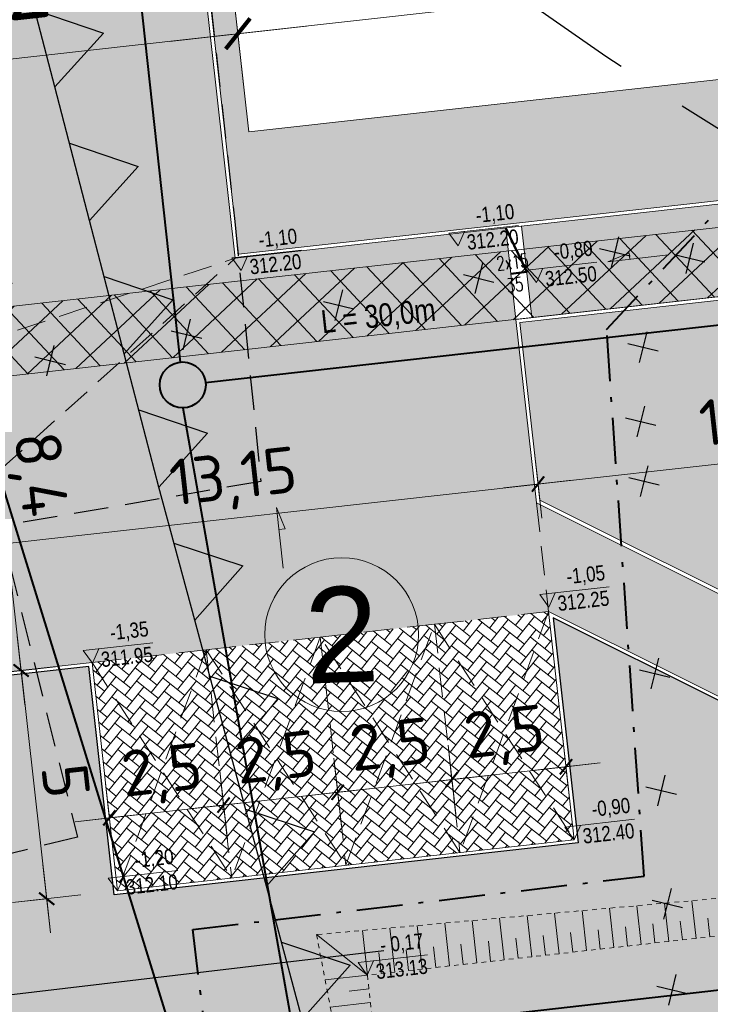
# Model space of a CAD drawing. Header units: metres. Extents: x 6550355 to 6577657, y 5511142 to 5548169.
# Tile 6 of 21: x 6550930 to 6550945, y 5511319 to 5511340. Entities that reach past the tile are written whole.
import ezdxf
from ezdxf import colors
from ezdxf.entities.mleader import LeaderData, LeaderLine
from ezdxf.math import Vec2, Vec3

# ---------------------------------------------------------------- set-up
doc = ezdxf.new("R2010")
doc.units = ezdxf.units.M
for name, pattern in [('13', [3.5, 2, -0.7, 0.1, -0.7]), ('DASHED', [0.75, 0.5, -0.25]), ('HIDDEN', [9.525, 6.35, -3.175])]:
    doc.linetypes.add(name, pattern=pattern)
doc.layers.get('0').update_dxf_attribs({"lineweight": 0})
doc.layers.get('Defpoints').update_dxf_attribs({"color": 73})
for name, color, linetype, lineweight in [('___AZ_BUDYNKI ISTNIEJĄCE', 7, 'Continuous', 15), ('___AZ_INSTALACJE', 7, 'Continuous', 40), ('___AZ_NUMERY', 7, 'Continuous', 15), ('___AZ_OPISY', 7, 'Continuous', 15), ('___AZ_PRZERYWANA', 203, 'HIDDEN', 9), ('___AZ_RZĘDNE PROJ.', 93, 'Continuous', 13), ('___AZ_UTWARDZENIE - KRESKOWANIE', 7, 'Continuous', 9), ('___AZ_UTWARDZENIE TERENU - ZARYS', 7, 'Continuous', 15), ('___AZ_WYMIAR', 9, 'Continuous', 15), ('a_przerywana', 201, 'HIDDEN', 9), ('a_wymiarowanie', 8, 'Continuous', 13)]:
    doc.layers.add(name, color=color, linetype=linetype, lineweight=lineweight)
doc.layers.add('___AZ_WYBURZENIA', color=7, linetype='DASHED', lineweight=30, true_color=0x990000)
doc.layers.add('___AZ_ZIELEŃ', color=7, linetype='Continuous', lineweight=9, true_color=0x74a53b)
doc.layers.add('hydrant (punkt)', color=7, linetype='Continuous')
doc.styles.add('1', font='isocpeur.ttf')
doc.styles.add('ARIAL', font='arial.ttf', dxfattribs={"width": 0.8})
doc.styles.add('PROSTY', font='arial.ttf', dxfattribs={"height": 15})
doc.styles.get("Standard").update_dxf_attribs({"font": 'arial.ttf'})
doc.dimstyles.new('WYMIAR mały', dxfattribs={"dimtxt": 1, "dimasz": 0.05, "dimexe": 0.1, "dimexo": 0.02, "dimgap": 0.2, "dimtad": 1, "dimrnd": 0.01, "dimtxsty": '1', "dimblk": 'znacznik_100', "dimcen": 0.2, "dimse1": 1, "dimse2": 1, "dimclrd": 256, "dimclrt": 7, "dimadec": 8, "dimazin": 0, "dimtfac": 1, "dimtix": 1, "dimtmove": 1, "dimatfit": 3, "dimfxl": 1, "dimfxlon": 1, "dimlwd": -1, "dimarcsym": 0})
doc.dimstyles.new('WYMIAR ZAG', dxfattribs={"dimtxt": 1.5, "dimasz": 0.1, "dimexe": 0.1, "dimexo": 0.02, "dimgap": 0.5, "dimtad": 1, "dimrnd": 0.01, "dimtxsty": '1', "dimblk": 'znacznik_100', "dimcen": 0.2, "dimse1": 1, "dimse2": 1, "dimclrd": 256, "dimclrt": 7, "dimadec": 8, "dimazin": 0, "dimtfac": 1, "dimtix": 1, "dimtmove": 1, "dimatfit": 3, "dimfxl": 1, "dimfxlon": 1, "dimlwd": -1, "dimarcsym": 0})

# ---------------------------------------------------------------- blocks, each defined once
blk = doc.blocks.new('A$C124A274B')
at = {"layer": '___AZ_WYBURZENIA', "linetype": 'Continuous', "ltscale": 0.05}
for points in [[(0, 0.342), (0, -0.342)], [(-0.342, 0), (0.342, 0)]]:
    blk.add_lwpolyline(points, dxfattribs=at)
blk = doc.blocks.new('znacznik_100')
blk.add_lwpolyline([(-15, 0), (15, 0), (0, 0), (0, -15), (0, 15)])
at = {"const_width": 0.9}
blk.add_lwpolyline([(-3.01, -3.01), (3.01, 3.01)], dxfattribs=at)
blk = doc.blocks.new('*D17')
at = {"layer": '___AZ_WYMIAR', "transparency": 16777216}
blk.add_line((6550914.578, 5511315.185), (6550912.356, 5511335.041), dxfattribs=at)
at = {"layer": 'Defpoints', "color": 0, "transparency": 16777216}
for p in [(6550935.358, 5511337.715), (6550912.345, 5511335.14), (6550939.759, 5511317.902)]:
    blk.add_point(p, dxfattribs=at)
at = {"layer": '___AZ_WYMIAR', "transparency": 16777216, "xscale": 0.1, "yscale": 0.1, "zscale": 0.1}
for p, rotation in [((6550912.345, 5511335.14), 96.3851081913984), ((6550914.589, 5511315.085), 276.3851081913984)]:
    blk.add_blockref('znacznik_100', p, dxfattribs=dict(at, rotation=rotation))
at = {"layer": '___AZ_WYMIAR', "color": 7, "transparency": 16777216, "insert": (6550914.859, 5511325.268), "char_height": 1.5, "attachment_point": 5, "rotation": 276.3851, "style": '1'}
blk.add_mtext('20,18', dxfattribs=at)
blk = doc.blocks.new('*D18')
at = {"layer": '___AZ_WYMIAR', "transparency": 16777216}
blk.add_line((6550912.334, 5511335.239), (6550909.715, 5511358.643), dxfattribs=at)
at = {"layer": 'Defpoints', "color": 0, "transparency": 16777216}
for p in [(6550932.717, 5511361.318), (6550909.704, 5511358.743), (6550935.358, 5511337.715)]:
    blk.add_point(p, dxfattribs=at)
at = {"layer": '___AZ_WYMIAR', "transparency": 16777216, "xscale": 0.1, "yscale": 0.1, "zscale": 0.1}
for p, rotation in [((6550909.704, 5511358.743), 96.3851081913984), ((6550912.345, 5511335.14), 276.3851081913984)]:
    blk.add_blockref('znacznik_100', p, dxfattribs=dict(at, rotation=rotation))
at = {"layer": '___AZ_WYMIAR', "color": 7, "transparency": 16777216, "insert": (6550912.416, 5511347.097), "char_height": 1.5, "attachment_point": 5, "rotation": 276.3851, "style": '1'}
blk.add_mtext('23,75', dxfattribs=at)
blk = doc.blocks.new('*D34')
at = {"layer": '___AZ_WYMIAR', "transparency": 16777216}
blk.add_line((6550940.151, 5511315.295), (6550959.828, 5511317.497), dxfattribs=at)
at = {"layer": 'Defpoints', "color": 0, "transparency": 16777216}
for p in [(6550959.634, 5511320.126), (6550939.759, 5511317.902), (6550959.927, 5511317.508)]:
    blk.add_point(p, dxfattribs=at)
at = {"layer": '___AZ_WYMIAR', "transparency": 16777216, "xscale": 0.1, "yscale": 0.1, "zscale": 0.1}
for p, rotation in [((6550959.927, 5511317.508), 6.385108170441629), ((6550940.051, 5511315.284), 186.3851081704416)]:
    blk.add_blockref('znacznik_100', p, dxfattribs=dict(at, rotation=rotation))
at = {"layer": '___AZ_WYMIAR', "color": 7, "transparency": 16777216, "insert": (6550949.85, 5511317.638), "char_height": 1.5, "attachment_point": 5, "rotation": 6.3851, "style": '1'}
blk.add_mtext('20', dxfattribs=at)
blk = doc.blocks.new('*D42')
at = {"layer": '___AZ_WYMIAR', "transparency": 16777216}
blk.add_line((6550947.461, 5511341.236), (6550935.218, 5511339.866), dxfattribs=at)
at = {"layer": 'Defpoints', "color": 0, "transparency": 16777216}
for p in [(6550935.118, 5511339.855), (6550947.8, 5511339.108), (6550935.358, 5511337.715)]:
    blk.add_point(p, dxfattribs=at)
at = {"layer": '___AZ_WYMIAR', "transparency": 16777216, "xscale": 0.1, "yscale": 0.1, "zscale": 0.1}
for p, rotation in [((6550947.561, 5511341.247), 6.385108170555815), ((6550935.118, 5511339.855), 186.3851081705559)]:
    blk.add_blockref('znacznik_100', p, dxfattribs=dict(at, rotation=rotation))
at = {"layer": '___AZ_WYMIAR', "color": 7, "transparency": 16777216, "insert": (6550941.184, 5511341.942), "char_height": 1.5, "attachment_point": 5, "rotation": 6.3851, "style": '1'}
blk.add_mtext('12,52', dxfattribs=at)
blk = doc.blocks.new('*D43')
at = {"layer": '___AZ_WYMIAR', "transparency": 16777216}
blk.add_line((6550935.019, 5511339.844), (6550923.077, 5511338.507), dxfattribs=at)
at = {"layer": 'Defpoints', "color": 0, "transparency": 16777216}
for p in [(6550922.977, 5511338.496), (6550935.358, 5511337.715), (6550923.344, 5511335.214)]:
    blk.add_point(p, dxfattribs=at)
at = {"layer": '___AZ_WYMIAR', "transparency": 16777216, "xscale": 0.1, "yscale": 0.1, "zscale": 0.1}
for p, rotation in [((6550935.118, 5511339.855), 6.385108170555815), ((6550922.977, 5511338.496), 186.3851081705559)]:
    blk.add_blockref('znacznik_100', p, dxfattribs=dict(at, rotation=rotation))
at = {"layer": '___AZ_WYMIAR', "color": 7, "transparency": 16777216, "insert": (6550928.892, 5511340.567), "char_height": 1.5, "attachment_point": 5, "rotation": 6.3851, "style": '1'}
blk.add_mtext('12,22', dxfattribs=at)
blk = doc.blocks.new('*D53')
at = {"layer": '___AZ_WYMIAR', "transparency": 16777216}
blk.add_line((6550932.371, 5511322.788), (6550934.756, 5511323.055), dxfattribs=at)
at = {"layer": 'Defpoints', "color": 0, "transparency": 16777216}
for p in [(6550934.806, 5511323.061), (6550934.983, 5511321.473), (6550932.499, 5511321.195)]:
    blk.add_point(p, dxfattribs=at)
at = {"layer": '___AZ_WYMIAR', "transparency": 16777216, "xscale": 0.05, "yscale": 0.05, "zscale": 0.05}
for p, rotation in [((6550934.806, 5511323.061), 6.385108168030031), ((6550932.321, 5511322.783), 186.38510816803)]:
    blk.add_blockref('znacznik_100', p, dxfattribs=dict(at, rotation=rotation))
at = {"layer": '___AZ_WYMIAR', "color": 7, "transparency": 16777216, "insert": (6550933.474, 5511323.717), "char_height": 1, "attachment_point": 5, "rotation": 6.3851, "style": '1'}
blk.add_mtext('2,5', dxfattribs=at)
blk = doc.blocks.new('*D54')
at = {"layer": '___AZ_WYMIAR', "transparency": 16777216}
blk.add_line((6550934.855, 5511323.066), (6550937.241, 5511323.333), dxfattribs=at)
at = {"layer": 'Defpoints', "color": 0, "transparency": 16777216}
for p in [(6550937.29, 5511323.339), (6550937.468, 5511321.751), (6550934.983, 5511321.473)]:
    blk.add_point(p, dxfattribs=at)
at = {"layer": '___AZ_WYMIAR', "transparency": 16777216, "xscale": 0.05, "yscale": 0.05, "zscale": 0.05}
for p, rotation in [((6550937.29, 5511323.339), 6.385108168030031), ((6550934.806, 5511323.061), 186.38510816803)]:
    blk.add_blockref('znacznik_100', p, dxfattribs=dict(at, rotation=rotation))
at = {"layer": '___AZ_WYMIAR', "color": 7, "transparency": 16777216, "insert": (6550935.959, 5511323.995), "char_height": 1, "attachment_point": 5, "rotation": 6.3851, "style": '1'}
blk.add_mtext('2,5', dxfattribs=at)
blk = doc.blocks.new('*D55')
at = {"layer": '___AZ_WYMIAR', "transparency": 16777216}
blk.add_line((6550937.34, 5511323.344), (6550939.725, 5511323.611), dxfattribs=at)
at = {"layer": 'Defpoints', "color": 0, "transparency": 16777216}
for p in [(6550939.775, 5511323.617), (6550939.952, 5511322.029), (6550937.468, 5511321.751)]:
    blk.add_point(p, dxfattribs=at)
at = {"layer": '___AZ_WYMIAR', "transparency": 16777216, "xscale": 0.05, "yscale": 0.05, "zscale": 0.05}
for p, rotation in [((6550939.775, 5511323.617), 6.385108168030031), ((6550937.29, 5511323.339), 186.38510816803)]:
    blk.add_blockref('znacznik_100', p, dxfattribs=dict(at, rotation=rotation))
at = {"layer": '___AZ_WYMIAR', "color": 7, "transparency": 16777216, "insert": (6550938.443, 5511324.273), "char_height": 1, "attachment_point": 5, "rotation": 6.3851, "style": '1'}
blk.add_mtext('2,5', dxfattribs=at)
blk = doc.blocks.new('*D56')
at = {"layer": '___AZ_WYMIAR', "transparency": 16777216}
blk.add_line((6550939.824, 5511323.622), (6550942.209, 5511323.889), dxfattribs=at)
at = {"layer": 'Defpoints', "color": 0, "transparency": 16777216}
for p in [(6550942.259, 5511323.895), (6550942.437, 5511322.307), (6550939.952, 5511322.029)]:
    blk.add_point(p, dxfattribs=at)
at = {"layer": '___AZ_WYMIAR', "transparency": 16777216, "xscale": 0.05, "yscale": 0.05, "zscale": 0.05}
for p, rotation in [((6550942.259, 5511323.895), 6.385108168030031), ((6550939.775, 5511323.617), 186.38510816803)]:
    blk.add_blockref('znacznik_100', p, dxfattribs=dict(at, rotation=rotation))
at = {"layer": '___AZ_WYMIAR', "color": 7, "transparency": 16777216, "insert": (6550940.928, 5511324.551), "char_height": 1, "attachment_point": 5, "rotation": 6.3851, "style": '1'}
blk.add_mtext('2,5', dxfattribs=at)
blk = doc.blocks.new('*D57')
at = {"layer": '___AZ_WYMIAR', "transparency": 16777216}
blk.add_line((6550930.405, 5511325.941), (6550930.95, 5511321.072), dxfattribs=at)
at = {"layer": 'Defpoints', "color": 0, "transparency": 16777216}
for p in [(6550934.427, 5511326.442), (6550934.983, 5511321.473), (6550930.956, 5511321.022)]:
    blk.add_point(p, dxfattribs=at)
at = {"layer": '___AZ_WYMIAR', "transparency": 16777216, "xscale": 0.05, "yscale": 0.05, "zscale": 0.05}
for p, rotation in [((6550930.4, 5511325.991), 96.38510822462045), ((6550930.956, 5511321.022), 276.3851082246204)]:
    blk.add_blockref('znacznik_100', p, dxfattribs=dict(at, rotation=rotation))
at = {"layer": '___AZ_WYMIAR', "color": 7, "transparency": 16777216, "insert": (6550931.374, 5511323.585), "char_height": 1, "attachment_point": 5, "rotation": 276.3851, "style": '1'}
blk.add_mtext('5', dxfattribs=at)
blk = doc.blocks.new('*D58')
at = {"layer": '___AZ_WYMIAR', "transparency": 16777216}
blk.add_line((6550930.394, 5511326.041), (6550929.471, 5511334.289), dxfattribs=at)
at = {"layer": 'Defpoints', "color": 0, "transparency": 16777216}
for p in [(6550937.186, 5511335.203), (6550929.466, 5511334.339), (6550931.959, 5511326.166)]:
    blk.add_point(p, dxfattribs=at)
at = {"layer": '___AZ_WYMIAR', "transparency": 16777216, "xscale": 0.05, "yscale": 0.05, "zscale": 0.05}
for p, rotation in [((6550929.466, 5511334.339), 96.38510822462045), ((6550930.4, 5511325.991), 276.3851082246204)]:
    blk.add_blockref('znacznik_100', p, dxfattribs=dict(at, rotation=rotation))
at = {"layer": '___AZ_WYMIAR', "color": 7, "transparency": 16777216, "insert": (6550930.728, 5511330.254), "char_height": 1, "attachment_point": 5, "rotation": 276.3851, "style": '1'}
blk.add_mtext('8,4', dxfattribs=at)
blk = doc.blocks.new('*D68')
at = {"layer": '___AZ_WYMIAR', "transparency": 16777216}
blk.add_line((6550951.776, 5511331.183), (6550941.701, 5511330.055), dxfattribs=at)
at = {"layer": 'Defpoints', "color": 0, "transparency": 16777216}
for p in [(6550951.432, 5511334.704), (6550941.257, 5511333.566), (6550941.651, 5511330.05)]:
    blk.add_point(p, dxfattribs=at)
at = {"layer": '___AZ_WYMIAR', "transparency": 16777216, "xscale": 0.05, "yscale": 0.05, "zscale": 0.05}
for p, rotation in [((6550951.826, 5511331.188), 6.385108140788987), ((6550941.651, 5511330.05), 186.385108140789)]:
    blk.add_blockref('znacznik_100', p, dxfattribs=dict(at, rotation=rotation))
at = {"layer": '___AZ_WYMIAR', "color": 7, "transparency": 16777216, "insert": (6550946.649, 5511331.414), "char_height": 1, "attachment_point": 5, "rotation": 6.3851, "style": '1'}
blk.add_mtext('10,24', dxfattribs=at)
blk = doc.blocks.new('*D69')
at = {"layer": '___AZ_WYMIAR', "transparency": 16777216}
blk.add_line((6550941.601, 5511330.044), (6550928.637, 5511328.593), dxfattribs=at)
at = {"layer": 'Defpoints', "color": 0, "transparency": 16777216}
for p in [(6550941.257, 5511333.566), (6550928.531, 5511329.088), (6550928.587, 5511328.588)]:
    blk.add_point(p, dxfattribs=at)
at = {"layer": '___AZ_WYMIAR', "transparency": 16777216, "xscale": 0.05, "yscale": 0.05, "zscale": 0.05}
for p, rotation in [((6550941.651, 5511330.05), 6.385108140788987), ((6550928.587, 5511328.588), 186.385108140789)]:
    blk.add_blockref('znacznik_100', p, dxfattribs=dict(at, rotation=rotation))
at = {"layer": '___AZ_WYMIAR', "color": 7, "transparency": 16777216, "insert": (6550935.03, 5511330.114), "char_height": 1, "attachment_point": 5, "rotation": 6.3851, "style": '1'}
blk.add_mtext('13,15', dxfattribs=at)
blk = doc.blocks.new('*U89')
at = {"layer": '___AZ_NUMERY', "lineweight": 30}
for points in [[(-1.738, 0.659), (1.262, 0.659)], [(-1.738, 0.659), (-0.869, -0.659)], [(0, 0.659), (-0.869, -0.659)]]:
    blk.add_lwpolyline(points, dxfattribs=at)
blk = doc.blocks.new('*U90')
at = {"layer": '___AZ_NUMERY', "color": 0, "linetype": 'ByBlock', "lineweight": -2, "transparency": 16777216}
for p in [(27, 0), (30, 0), (33, 0), (36, 0), (39, 0)]:
    blk.add_blockref('*U89', p, dxfattribs=at)
blk = doc.blocks.new('*U91')
at = {"layer": '___AZ_NUMERY', "lineweight": 30}
for points in [[(-1.738, 0.659), (1.262, 0.659)], [(-1.738, 0.659), (-0.869, -0.659)], [(0, 0.659), (-0.869, -0.659)]]:
    blk.add_lwpolyline(points, dxfattribs=at)
blk = doc.blocks.new('*U92')
at = {"layer": '___AZ_NUMERY', "color": 0, "linetype": 'ByBlock', "lineweight": -2, "transparency": 16777216}
for p in [(0, 0), (3, 0), (6, 0), (9, 0)]:
    blk.add_blockref('*U91', p, dxfattribs=at)
blk = doc.blocks.new('A$C78D139E7')
at = {"layer": '___AZ_INSTALACJE', "color": 36, "linetype": 'Continuous', "true_color": 0x8a4500}
for p, q in [((-17.339, -4.089), (-13.481, -39.256)), ((-12.93, -39.697), (6.687, -37.498)), ((-13.427, -40.253), (-10.115, -58.948))]:
    blk.add_line(p, q, dxfattribs=at)
at = {"layer": '___AZ_INSTALACJE', "color": 98, "linetype": 'Continuous', "true_color": 0x003300}
blk.add_line((12.076, -51.348), (-6.526, -53.472), dxfattribs=at)
blk.add_lwpolyline([(-9.031, -68.864), (-20.483, -31.801), (-25.822, -32.71)], dxfattribs=at)
at = {"layer": '___AZ_INSTALACJE', "color": 40, "linetype": '13', "ltscale": 0.5, "true_color": 0xf6da09}
blk.add_lwpolyline([(-12.204, -59.731), (-13.21, -51.609), (-3.384, -50.447), (-4.2, -38.545), (-0.378, -34.446), (-0.498, -33.589)], dxfattribs=at)
at = {"layer": '___AZ_INSTALACJE', "color": 36, "linetype": 'Continuous', "true_color": 0x8a4500}
blk.add_circle((-13.427, -39.753), 0.5, dxfattribs=at)
blk = doc.blocks.new('A$C5B26119D')
at = {"layer": 'a_przerywana', "color": 7, "ltscale": 0.1}
for points in [[(1347, 230.6), (-265, 265), (-165, -1060), (-165, -1060)], [(1355, 165), (-165, 165), (-165, -1060)]]:
    blk.add_lwpolyline(points, dxfattribs=at)
at = {"layer": 'a_wymiarowanie', "color": 7}
for points in [[(-165, 165), (-265, 265)], [(-165, 165), (-165, 262.9)], [(-105, 165), (-105, 261.6)], [(-45, 165), (-45, 260.3)], [(15, 165), (15, 259)], [(75, 165), (75, 257.8)], [(135, 165), (135, 256.5)], [(195, 165), (195, 255.2)], [(255, 165), (255, 253.9)], [(315, 165), (315, 252.6)], [(375, 165), (375, 251.4)], [(435, 165), (435, 250.1)], [(495, 165), (495, 248.8)], [(555, 165), (555, 247.5)], [(-135, 165), (-135, 211)], [(-75, 165), (-75, 210.6)], [(-15, 165), (-15, 210.1)], [(45, 165), (45, 209.7)], [(105, 165), (105, 209.2)], [(165, 165), (165, 208.8)], [(225, 165), (225, 208.3)], [(285, 165), (285, 207.9)], [(345, 165), (345, 207.5)], [(405, 165), (405, 207)], [(465, 165), (465, 206.6)], [(525, 165), (525, 206.1)], [(585, 165), (585, 205.7)], [(-165, 165), (-257.5, 165)], [(-165, 135), (-208.1, 135)], [(-165, 105), (-252.9, 105)]]:
    blk.add_lwpolyline(points, dxfattribs=at)
blk = doc.blocks.new('_None')

msp = doc.modelspace()

# ---------------------------------------------------------------- hatches: boundary and pattern name
at = {"layer": '___AZ_UTWARDZENIE - KRESKOWANIE', "true_color": 0x666666}
h = msp.add_hatch(dxfattribs=at)
h.set_pattern_fill('AR-HBONE', color=251, scale=0.003, angle=6.3851)
h.set_pattern_definition([(51.3851, (6550911.44907, 5511380.61668), (-0.0479376, 0.4283784), [0.9144, -0.3048]), (141.3851, (6550911.6393, 5511380.85484), (-0.0479376, 0.4283784), [0.9144, -0.3048])])
edge = h.paths.add_edge_path()
edge.add_line((6550915.58, 5511364.47), (6550916.099, 5511362.515))
edge.add_line((6550916.099, 5511362.515), (6550928.9, 5511363.948))
edge.add_line((6550928.9, 5511363.948), (6550930.356, 5511350.941))
edge.add_line((6550930.356, 5511350.941), (6550923.3, 5511350.151))
edge.add_line((6550923.3, 5511350.151), (6550923.505, 5511348.323))
edge.add_line((6550923.505, 5511348.323), (6550928.474, 5511348.879))
edge.add_line((6550928.474, 5511348.879), (6550929.274, 5511341.724))
edge.add_line((6550929.274, 5511341.724), (6550926.27, 5511341.387))
edge.add_arc((6550926.263, 5511340.337), 1.05, 6.3851, 89.6577, ccw=False)
edge.add_arc((6550923.217, 5511340.18), 4.099, 295.9515, 363.8398, ccw=False)
edge.add_line((6550925.011, 5511336.494), (6550923.867, 5511335.947))
edge.add_line((6550923.867, 5511335.947), (6550923.112, 5511336.095))
edge.add_line((6550923.112, 5511336.095), (6550924.551, 5511330.64))
edge.add_line((6550924.551, 5511330.64), (6550924.729, 5511331.257))
edge.add_line((6550924.729, 5511331.257), (6550925.352, 5511331.721))
edge.add_arc((6550925.949, 5511330.919), 1, 70.5879, 126.6591, ccw=False)
edge.add_arc((6550925.284, 5511329.033), 3, 32.7179, 70.5862, ccw=False)
edge.add_line((6550927.808, 5511330.654), (6550928.129, 5511329.985))
edge.add_line((6550928.129, 5511329.985), (6550928.531, 5511329.088))
edge.add_line((6550928.531, 5511329.088), (6550925.649, 5511328.254))
edge.add_line((6550925.649, 5511328.254), (6550926.484, 5511325.372))
edge.add_line((6550926.484, 5511325.372), (6550929.366, 5511326.206))
edge.add_line((6550929.366, 5511326.206), (6550929.458, 5511325.886))
edge.add_line((6550929.458, 5511325.886), (6550931.943, 5511326.164))
edge.add_line((6550931.943, 5511326.164), (6550941.881, 5511327.276))
edge.add_line((6550941.881, 5511327.276), (6550952.963, 5511321.744))
edge.add_line((6550952.963, 5511321.744), (6550954.951, 5511321.967))
edge.add_line((6550954.951, 5511321.967), (6550953.096, 5511338.543))
edge.add_line((6550953.096, 5511338.543), (6550950.76, 5511338.282))
edge.add_line((6550950.76, 5511338.282), (6550951.155, 5511334.754))
edge.add_line((6550951.155, 5511334.754), (6550951.503, 5511334.793))
edge.add_line((6550951.503, 5511334.793), (6550952.698, 5511324.112))
edge.add_line((6550952.698, 5511324.112), (6550941.616, 5511329.644))
edge.add_line((6550941.616, 5511329.644), (6550940.947, 5511335.624))
edge.add_line((6550940.947, 5511335.624), (6550935.062, 5511334.965))
edge.add_line((6550935.062, 5511334.965), (6550933.238, 5511351.264))
edge.add_line((6550933.238, 5511351.264), (6550932.343, 5511351.163))
edge.add_line((6550932.343, 5511351.163), (6550930.888, 5511364.17))
edge.add_line((6550930.888, 5511364.17), (6550932.714, 5511364.374))
edge.add_line((6550932.714, 5511364.374), (6550932.723, 5511364.295))
edge.add_line((6550932.723, 5511364.295), (6550932.723, 5511364.287))
edge.add_line((6550932.723, 5511364.287), (6550933.506, 5511361.457))
edge.add_line((6550933.506, 5511361.457), (6550933.512, 5511361.407))
edge.add_line((6550933.512, 5511361.407), (6550937.685, 5511361.874))
edge.add_line((6550937.685, 5511361.874), (6550936.69, 5511370.768))
edge.add_line((6550936.69, 5511370.768), (6550980.412, 5511375.661))
edge.add_line((6550980.412, 5511375.661), (6550982.625, 5511355.885))
edge.add_line((6550982.625, 5511355.885), (6550985.11, 5511356.163))
edge.add_line((6550985.11, 5511356.163), (6550982.674, 5511377.927))
edge.add_line((6550982.674, 5511377.927), (6550956.423, 5511374.989))
edge.add_line((6550956.423, 5511374.989), (6550956.117, 5511377.721))
edge.add_line((6550956.117, 5511377.721), (6550958.105, 5511377.944))
edge.add_line((6550958.105, 5511377.944), (6550957.785, 5511380.804))
edge.add_line((6550957.785, 5511380.804), (6550952.775, 5511380.61))
edge.add_line((6550952.775, 5511380.61), (6550953.442, 5511374.656))
edge.add_line((6550953.442, 5511374.656), (6550934.48, 5511372.534))
edge.add_line((6550934.48, 5511372.534), (6550935.138, 5511366.658))
edge.add_line((6550935.138, 5511366.658), (6550915.58, 5511364.47))
h.paths.add_polyline_path([(6550953.002, 5511321.396), (6550954.99, 5511321.619), (6550955.212, 5511319.631), (6550953.224, 5511319.409)])
h.paths.add_polyline_path([(6550941.294, 5511335.663), (6550947.753, 5511336.385), (6550947.975, 5511334.398), (6550941.517, 5511333.675)], flags=17)
h.paths.add_polyline_path([(6550947.8, 5511339.108), (6550950.285, 5511339.386), (6550950.807, 5511334.715), (6550948.323, 5511334.437)], flags=17)
h.paths.add_polyline_path([(6550946.71, 5511348.847), (6550948.201, 5511349.014), (6550948.234, 5511348.716), (6550948.483, 5511348.743), (6550948.664, 5511347.123), (6550949.409, 5511347.207), (6550950.09, 5511341.125), (6550947.605, 5511340.847)], flags=17)
h.paths.add_polyline_path([(6550945.96, 5511355.555), (6550949.14, 5511355.911), (6550949.54, 5511352.333), (6550946.36, 5511351.977)], flags=17)
h.paths.add_polyline_path([(6550948.256, 5511351.485), (6550956.227, 5511352.377), (6550956.41, 5511350.737), (6550948.44, 5511349.845)], flags=17)
edge = h.paths.add_edge_path()
edge.add_line((6550953.915, 5511350.106), (6550954.171, 5511347.82))
edge.add_line((6550954.171, 5511347.82), (6550971.363, 5511349.744))
edge.add_line((6550971.363, 5511349.744), (6550972.164, 5511342.589))
edge.add_line((6550972.164, 5511342.589), (6550973.158, 5511342.7))
edge.add_line((6550973.158, 5511342.7), (6550973.48, 5511339.818))
edge.add_line((6550973.48, 5511339.818), (6550967.468, 5511339.145))
edge.add_line((6550967.468, 5511339.145), (6550969.749, 5511318.762))
edge.add_line((6550969.749, 5511318.762), (6550971.24, 5511318.929))
edge.add_line((6550971.24, 5511318.929), (6550969.125, 5511337.821))
edge.add_line((6550969.125, 5511337.821), (6550975.138, 5511338.494))
edge.add_line((6550975.138, 5511338.494), (6550974.649, 5511342.867))
edge.add_line((6550974.649, 5511342.867), (6550975.642, 5511342.978))
edge.add_line((6550975.642, 5511342.978), (6550975.249, 5511346.493))
edge.add_arc((6550976.31, 5511346.582), 1.065, 97.8152, 184.7815, ccw=False)
edge.add_line((6550976.165, 5511347.637), (6550976.947, 5511347.725))
edge.add_arc((6550977.056, 5511346.729), 1.001, 12.0168, 96.273, ccw=False)
edge.add_line((6550978.035, 5511346.938), (6550978.192, 5511346.198))
edge.add_line((6550978.192, 5511346.198), (6550984.319, 5511344.53))
edge.add_arc((6550988.398, 5511349.472), 6.409, 198.3021, 230.4657, ccw=False)
edge.add_line((6550982.314, 5511347.46), (6550986.112, 5511347.885))
edge.add_line((6550986.112, 5511347.885), (6550985.44, 5511353.885))
edge.add_line((6550985.44, 5511353.885), (6550970.831, 5511352.25))
edge.add_line((6550970.831, 5511352.25), (6550970.637, 5511353.99))
edge.add_line((6550970.637, 5511353.99), (6550961.096, 5511352.922))
edge.add_line((6550961.096, 5511352.922), (6550961.28, 5511351.282))
edge.add_line((6550961.28, 5511351.282), (6550961.628, 5511351.321))
edge.add_line((6550961.628, 5511351.321), (6550961.667, 5511350.973))
edge.add_line((6550961.667, 5511350.973), (6550953.915, 5511350.106))
at = {"layer": '___AZ_UTWARDZENIE - KRESKOWANIE'}
h = msp.add_hatch(dxfattribs=at)
h.set_pattern_fill('ANSI37', color=243, scale=0.2, angle=358)
h.set_pattern_definition([(43, (0, 0), (-0.43306895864, 0.46440960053), []), (133, (0, 0), (-0.46440960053, -0.43306895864), [])])
h.paths.add_polyline_path([(6550951.156, 5511336.263), (6550950.928, 5511338.301), (6550952.599, 5511338.487), (6550952.994, 5511334.959), (6550924.404, 5511331.76), (6550923.986, 5511333.223)])
at = {"layer": '___AZ_UTWARDZENIE - KRESKOWANIE', "true_color": 0x7a7a7a}
h = msp.add_hatch(dxfattribs=at)
h.set_pattern_fill('AR-HBONE', color=8, scale=0.002, angle=6.3851)
h.set_pattern_definition([(51.3851, (6550911.44907, 5511380.61668), (-0.0319584, 0.2855856), [0.6096, -0.2032]), (141.3851, (6550911.57588, 5511380.77545), (-0.0319584, 0.2855856), [0.6096, -0.2032])])
h.paths.add_polyline_path([(6550931.943, 5511326.164), (6550941.881, 5511327.276), (6550942.437, 5511322.307), (6550932.499, 5511321.195)])
at = {"layer": '___AZ_ZIELEŃ'}
h = msp.add_hatch(dxfattribs=at)
h.set_pattern_fill('GRASS', color=256, scale=0.02, angle=6.3851)
h.set_pattern_definition([(96.3851, (6550911.3, 5511380.6), (-0.39693, 0.317034), [0.09525, -0.6231705]), (51.3851, (6550911.3, 5511380.6), (-0.39693, 0.317034), [0.09525, -0.41275]), (141.3851, (6550911.3, 5511380.6), (-0.317034, -0.39693), [0.09525, -0.41275])])
h.paths.add_polyline_path([(6550931.927, 5511364.198), (6550931.926, 5511364.206), (6550930.976, 5511364.1), (6550932.414, 5511351.252), (6550933.309, 5511351.352), (6550935.132, 5511335.054), (6550948.012, 5511336.495), (6550947.721, 5511339.099), (6550935.358, 5511337.715), (6550932.717, 5511361.318), (6550932.711, 5511361.368), (6550932.249, 5511361.316)])
h.paths.add_polyline_path([(6550936.779, 5511370.698), (6550937.765, 5511361.883), (6550945.576, 5511362.757), (6550945.74, 5511361.296), (6550948.502, 5511361.605), (6550947.353, 5511371.881)])
h.paths.add_polyline_path([(6550941.257, 5511333.566), (6550941.691, 5511329.696), (6550952.602, 5511324.249), (6550951.432, 5511334.704)])
h.paths.add_polyline_path([(6550953.175, 5511338.552), (6550957.518, 5511339.038), (6550959.634, 5511320.126), (6550955.292, 5511319.64)])
h.paths.add_polyline_path([(6550963.829, 5511339.744), (6550965.442, 5511325.324), (6550968.891, 5511325.71), (6550967.38, 5511339.216), (6550973.392, 5511339.889), (6550973.087, 5511342.612), (6550972.173, 5511342.509), (6550972.375, 5511340.701)])
h.paths.add_polyline_path([(6550970.716, 5511353.999), (6550978.637, 5511354.885), (6550978.823, 5511353.225), (6550970.902, 5511352.339)])
h.paths.add_polyline_path([(6550948.479, 5511349.498), (6550953.567, 5511350.067), (6550953.823, 5511347.781), (6550948.735, 5511347.212)])
h = msp.add_hatch(dxfattribs=at)
h.set_pattern_fill('GRASS', color=256, scale=0.02, angle=358)
h.set_pattern_definition([(88, (0, 0), (-0.34645516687, 0.371527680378), [0.09525, -0.6231704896]), (43, (0, 0), (-0.346455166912, 0.371527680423), [0.09525, -0.41275]), (133, (0, 0), (-0.371527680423, -0.346455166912), [0.09525, -0.41275])])
edge = h.paths.add_edge_path()
edge.add_line((6550978.104, 5511346.231), (6550977.957, 5511346.921))
edge.add_arc((6550977.056, 5511346.729), 0.921, 12.0179, 96.2694)
edge.add_line((6550976.955, 5511347.645), (6550976.175, 5511347.558))
edge.add_arc((6550976.31, 5511346.582), 0.985, 97.8722, 184.7177)
edge.add_line((6550975.329, 5511346.501), (6550975.731, 5511342.907))
edge.add_line((6550975.731, 5511342.907), (6550974.737, 5511342.796))
edge.add_line((6550974.737, 5511342.796), (6550975.226, 5511338.423))
edge.add_line((6550975.226, 5511338.423), (6550969.214, 5511337.751))
edge.add_line((6550969.214, 5511337.751), (6550971.328, 5511318.859))
edge.add_line((6550971.328, 5511318.859), (6550969.758, 5511318.683))
edge.add_line((6550969.758, 5511318.683), (6550971.197, 5511305.823))
edge.add_line((6550971.197, 5511305.823), (6550941.482, 5511302.498))
edge.add_line((6550941.482, 5511302.498), (6550939.759, 5511317.902))
edge.add_line((6550939.759, 5511317.902), (6550953.145, 5511319.4))
edge.add_line((6550953.145, 5511319.4), (6550952.888, 5511321.692))
edge.add_line((6550952.888, 5511321.692), (6550941.977, 5511327.139))
edge.add_line((6550941.977, 5511327.139), (6550942.525, 5511322.236))
edge.add_line((6550942.525, 5511322.236), (6550932.428, 5511321.106))
edge.add_line((6550932.428, 5511321.106), (6550931.872, 5511326.075))
edge.add_line((6550931.872, 5511326.075), (6550929.4, 5511325.799))
edge.add_line((6550929.4, 5511325.799), (6550929.311, 5511326.107))
edge.add_line((6550929.311, 5511326.107), (6550926.429, 5511325.273))
edge.add_line((6550926.429, 5511325.273), (6550925.55, 5511328.308))
edge.add_line((6550925.55, 5511328.308), (6550928.421, 5511329.139))
edge.add_line((6550928.421, 5511329.139), (6550928.054, 5511329.96))
edge.add_arc((6550925.284, 5511329.032), 2.921, 18.5106, 32.7182)
edge.add_arc((6550925.284, 5511329.033), 2.92, 32.7179, 70.5862)
edge.add_arc((6550925.949, 5511330.919), 0.92, 70.588, 126.6592)
edge.add_line((6550925.4, 5511331.657), (6550924.798, 5511331.209))
edge.add_line((6550924.798, 5511331.209), (6550924.594, 5511330.501))
edge.add_line((6550924.594, 5511330.501), (6550935.52, 5511294.7))
edge.add_line((6550935.52, 5511294.7), (6550946.16, 5511243.42))
edge.add_line((6550946.16, 5511243.42), (6551005.73, 5511252.24))
edge.add_line((6551005.73, 5511252.24), (6551002.02, 5511297.93))
edge.add_line((6551002.02, 5511297.93), (6550977.42, 5511296.63))
edge.add_line((6550977.42, 5511296.63), (6550973.02, 5511336.44))
edge.add_line((6550973.02, 5511336.44), (6550978.84, 5511338.09))
edge.add_line((6550978.84, 5511338.09), (6550976.52, 5511346.66))
edge.add_line((6550976.52, 5511346.66), (6550978.104, 5511346.231))
h.paths.add_polyline_path([(6550940.59, 5511281.04), (6550945.51, 5511257.49), (6550988.39, 5511266.39), (6550983.38, 5511289.9)], flags=16)

# ---------------------------------------------------------------- linework, layer by layer
at = {"layer": '___AZ_BUDYNKI ISTNIEJĄCE'}
msp.add_lwpolyline([(6550932.717, 5511361.318), (6550945.576, 5511362.757), (6550946.018, 5511358.812), (6550945.6, 5511358.765), (6550947.8, 5511339.108), (6550935.358, 5511337.715)], close=True, dxfattribs=at)
at = {"layer": '___AZ_NUMERY'}
msp.add_circle((6550937.377, 5511326.772), 1.674, dxfattribs=at)
at = {"layer": '___AZ_PRZERYWANA', "color": 251, "ltscale": 0.1}
for points in [[(6550925.799, 5511331.908), (6550935.062, 5511334.965)], [(6550928.531, 5511329.088), (6550935.062, 5511334.965)]]:
    msp.add_lwpolyline(points, dxfattribs=at)
at = {"layer": '___AZ_PRZERYWANA', "ltscale": 0.1}
for points in [[(6550941.616, 5511329.644), (6550941.881, 5511327.276)], [(6550941.881, 5511327.276), (6550939.952, 5511322.029), (6550936.912, 5511326.72), (6550934.983, 5511321.473)], [(6550939.396, 5511326.998), (6550941.881, 5511327.276)], [(6550934.427, 5511326.442), (6550937.468, 5511321.751), (6550939.396, 5511326.998), (6550942.437, 5511322.307)], [(6550936.912, 5511326.72), (6550939.396, 5511326.998), (6550939.952, 5511322.029)], [(6550934.427, 5511326.442), (6550936.912, 5511326.72), (6550937.468, 5511321.751)], [(6550931.943, 5511326.164), (6550934.427, 5511326.442), (6550934.983, 5511321.473)], [(6550934.427, 5511326.442), (6550932.499, 5511321.195)], [(6550931.943, 5511326.164), (6550934.983, 5511321.473)]]:
    msp.add_lwpolyline(points, dxfattribs=at)
at = {"layer": '___AZ_RZĘDNE PROJ.'}
for points in [[(6550941.227, 5511335.68), (6550939.712, 5511335.51), (6550939.914, 5511335.236), (6550940.051, 5511335.548)], [(6550936.5, 5511335.143), (6550934.986, 5511334.974), (6550935.188, 5511334.7), (6550935.324, 5511335.012)], [(6550944.489, 5511335.038), (6550943.168, 5511334.89), (6550943.632, 5511335.081), (6550943.647, 5511334.943)], [(6550942.931, 5511334.879), (6550941.416, 5511334.71), (6550941.618, 5511334.436), (6550941.754, 5511334.748)], [(6550936.103, 5511328.217), (6550935.955, 5511329.538), (6550936.146, 5511329.074), (6550936.008, 5511329.059)], [(6550943.202, 5511327.816), (6550941.687, 5511327.646), (6550941.889, 5511327.372), (6550942.025, 5511327.684)], [(6550933.265, 5511326.594), (6550931.75, 5511326.424), (6550931.952, 5511326.15), (6550932.088, 5511326.462)], [(6550943.75, 5511322.751), (6550942.235, 5511322.581), (6550942.437, 5511322.307), (6550942.573, 5511322.619)], [(6550933.812, 5511321.639), (6550932.297, 5511321.469), (6550932.499, 5511321.195), (6550932.635, 5511321.507)], [(6550939.248, 5511319.802), (6550937.733, 5511319.632), (6550937.935, 5511319.358), (6550938.072, 5511319.67)]]:
    msp.add_lwpolyline(points, dxfattribs=at)
at = {"layer": '___AZ_UTWARDZENIE - KRESKOWANIE', "color": 243}
msp.add_lwpolyline([(6550952.994, 5511334.959), (6550924.404, 5511331.76), (6550923.986, 5511333.223), (6550951.156, 5511336.263), (6550950.928, 5511338.301), (6550952.599, 5511338.487), (6550952.994, 5511334.959)], dxfattribs=at)
at = {"layer": '___AZ_UTWARDZENIE TERENU - ZARYS'}
for points in [[(6550947.721, 5511339.099), (6550948.012, 5511336.495), (6550935.132, 5511335.054), (6550933.309, 5511351.352), (6550932.414, 5511351.252), (6550930.976, 5511364.1), (6550932.723, 5511364.295), (6550932.714, 5511364.374), (6550930.888, 5511364.17), (6550932.343, 5511351.163), (6550933.238, 5511351.264), (6550935.062, 5511334.965), (6550948.1, 5511336.424), (6550947.8, 5511339.108)], [(6550940.947, 5511335.624), (6550941.169, 5511333.636)], [(6550941.294, 5511335.663), (6550941.517, 5511333.675)], [(6550952.698, 5511324.112), (6550951.503, 5511334.793), (6550941.169, 5511333.636), (6550941.616, 5511329.644), (6550952.698, 5511324.112)], [(6550953.145, 5511319.4), (6550952.888, 5511321.692), (6550941.977, 5511327.139), (6550942.525, 5511322.236), (6550932.428, 5511321.106), (6550931.872, 5511326.075), (6550929.4, 5511325.799), (6550929.311, 5511326.107), (6550926.429, 5511325.273), (6550925.55, 5511328.308), (6550928.421, 5511329.139), (6550928.056, 5511329.952)], [(6550953.224, 5511319.409), (6550952.963, 5511321.744), (6550941.881, 5511327.276), (6550942.437, 5511322.307), (6550932.499, 5511321.195), (6550931.943, 5511326.164), (6550929.458, 5511325.886), (6550929.366, 5511326.206), (6550926.484, 5511325.372), (6550925.649, 5511328.254), (6550928.531, 5511329.088), (6550928.129, 5511329.985)]]:
    msp.add_lwpolyline(points, dxfattribs=at)
msp.add_lwpolyline([(6550952.602, 5511324.249), (6550951.432, 5511334.704), (6550941.257, 5511333.566), (6550941.691, 5511329.696)], close=True, dxfattribs=at)
at = {"layer": '___AZ_WYBURZENIA', "ltscale": 1.5}
msp.add_lwpolyline([(6550934.148, 5511343.914), (6550935.049, 5511335.768), (6550935.619, 5511330.106), (6550929.559, 5511329.066), (6550930.139, 5511328.346), (6550931.629, 5511322.366), (6550927.369, 5511321.306), (6550925.299, 5511328.996), (6550925.299, 5511328.996), (6550929.559, 5511329.066), (6550928.899, 5511333.316), (6550928.349, 5511333.736), (6550926.169, 5511332.306), (6550924.738, 5511331.237), (6550924.561, 5511330.619), (6550923.115, 5511336.076), (6550923.869, 5511335.926), (6550926.369, 5511337.126), (6550926.709, 5511338.366), (6550926.139, 5511339.936), (6550924.818, 5511341.252)], dxfattribs=at)
at = {"layer": 'Defpoints', "color": 1, "lineweight": 50, "ltscale": 0.05}
msp.add_lwpolyline([(6550941.058, 5511334.63), (6550941.406, 5511334.669), (6550940.947, 5511335.624)], dxfattribs=at)
at = {"layer": 'Defpoints'}
msp.add_lwpolyline([(6550971.197, 5511305.823), (6550941.482, 5511302.498), (6550939.759, 5511317.902), (6550953.145, 5511319.4), (6550952.888, 5511321.692), (6550941.977, 5511327.139), (6550942.525, 5511322.236), (6550932.428, 5511321.106), (6550931.872, 5511326.075), (6550929.4, 5511325.799), (6550929.311, 5511326.107), (6550926.429, 5511325.273), (6550925.55, 5511328.308), (6550928.421, 5511329.139), (6550928.054, 5511329.96, 0.062072), (6550927.741, 5511330.611, 0.166752), (6550926.255, 5511331.787, 0.249658), (6550925.4, 5511331.657), (6550924.798, 5511331.209), (6550924.594, 5511330.501), (6550935.52, 5511294.7), (6550946.16, 5511243.42)], format="xyb", dxfattribs=at)
at = {"layer": 'hydrant (punkt)', "linetype": 'HIDDEN', "lineweight": 30, "ltscale": 0.5}
for centre, radius in [((6551060.622, 5511351.761), 150), ((6550985.061, 5511401.553), 75)]:
    msp.add_circle(centre, radius, dxfattribs=at)

# ---------------------------------------------------------------- block references
msp.add_blockref('A$C78D139E7', (6550947.344, 5511371.961))
at = {"layer": '___AZ_NUMERY'}
for name, p, rotation in [('*U92', (6550933.599, 5511331.832), 104.5530982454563), ('*U90', (6550944.505, 5511291.279), 105.075349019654)]:
    msp.add_blockref(name, p, dxfattribs=dict(at, rotation=rotation))
at = {"layer": '___AZ_WYBURZENIA', "ltscale": 0.05, "rotation": 346.2334924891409}
for p in [(6550943.321, 5511335.098), (6550944.949, 5511334.966), (6550940.359, 5511334.529), (6550937.313, 5511333.943), (6550933.998, 5511333.305), (6550943.936, 5511333.032), (6550931.032, 5511332.735), (6550943.884, 5511331.413), (6550943.956, 5511330.112), (6550944.188, 5511325.926), (6550944.329, 5511323.377), (6550944.465, 5511320.913), (6550944.569, 5511319.037)]:
    msp.add_blockref('A$C124A274B', p, dxfattribs=at)
at = {"layer": 'a_wymiarowanie', "xscale": 0.01, "yscale": 0.01, "zscale": 0.01, "rotation": 6.385108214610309}
msp.add_blockref('A$C5B26119D', (6550939.759, 5511317.902), dxfattribs=at)

# ---------------------------------------------------------------- texts
at = {"layer": '___AZ_NUMERY', "insert": (6550937.377, 5511326.772), "char_height": 2.08, "width": 2.58368, "attachment_point": 5, "rotation": 2, "style": 'PROSTY'}
msp.add_mtext('2', dxfattribs=at)
at = {"layer": '___AZ_OPISY', "ltscale": 0.05, "insert": (6550941.12, 5511334.637), "char_height": 0.3, "width": 0.73556, "attachment_point": 5, "rotation": 6.3851}
msp.add_mtext('{\\Fsimplex|c238;\\W0.7;2x15\\P35 }', dxfattribs=at)
at = {"layer": '___AZ_RZĘDNE PROJ.', "char_height": 0.33, "width": 2.37108, "attachment_point": 3, "rotation": 6.3851, "style": 'ARIAL'}
for s, insert in [('-1,10  ', (6550941.113, 5511336.155)), ('-1,10  ', (6550936.386, 5511335.619)), ('312.20\\P  ', (6550941.206, 5511335.602)), ('-0,80  ', (6550942.817, 5511335.355)), ('312.20\\P  ', (6550936.479, 5511335.066)), ('312.50\\P  ', (6550942.909, 5511334.802)), ('-1,05\\P  ', (6550943.087, 5511328.291)), ('312.25\\P  ', (6550943.18, 5511327.738)), ('-1,35  ', (6550933.151, 5511327.069)), ('311.95\\P  ', (6550933.243, 5511326.516)), ('-0,90  ', (6550943.636, 5511323.226)), ('312.40\\P  ', (6550943.728, 5511322.673)), ('-1,20  ', (6550933.698, 5511322.114)), ('312.10\\P  ', (6550933.79, 5511321.561)), ('- 0,17\\P  ', (6550939.134, 5511320.277)), ('313.13\\P  ', (6550939.227, 5511319.724))]:
    msp.add_mtext(s, dxfattribs=dict(at, insert=insert))
at = {"layer": '___AZ_UTWARDZENIE - KRESKOWANIE', "insert": (6550939.388, 5511334.106), "char_height": 0.5, "width": 4.14914, "attachment_point": 3, "rotation": 6.3851, "style": 'ARIAL'}
msp.add_mtext('L = 30,0m\\P  ', dxfattribs=at)

# ---------------------------------------------------------------- dimensions: what is measured, and where the dimension line sits
at = {"layer": '___AZ_WYMIAR'}
for base, p1, p2, angle, dimstyle, picture, middle in [((6550909.704, 5511358.743), (6550935.358, 5511337.715), (6550932.717, 5511361.318), 96.3851, 'WYMIAR ZAG', '*D18', (6550912.416, 5511347.097)), ((6550935.118, 5511339.855), (6550947.8, 5511339.108), (6550935.358, 5511337.715), 6.3851, 'WYMIAR ZAG', '*D42', (6550941.184, 5511341.942)), ((6550922.977, 5511338.496), (6550935.358, 5511337.715), (6550923.344, 5511335.214), 6.3851, 'WYMIAR ZAG', '*D43', (6550928.892, 5511340.567)), ((6550912.345, 5511335.14), (6550939.759, 5511317.902), (6550935.358, 5511337.715), 96.3851, 'WYMIAR ZAG', '*D17', (6550914.859, 5511325.268)), ((6550929.466, 5511334.339), (6550931.959, 5511326.166), (6550937.186, 5511335.203), 96.3851, 'WYMIAR mały', '*D58', (6550930.728, 5511330.254)), ((6550941.651, 5511330.05), (6550951.432, 5511334.704), (6550941.257, 5511333.566), 186.3851, 'WYMIAR mały', '*D68', (6550946.649, 5511331.414)), ((6550928.587, 5511328.588), (6550941.257, 5511333.566), (6550928.531, 5511329.088), 186.3851, 'WYMIAR mały', '*D69', (6550935.03, 5511330.114)), ((6550942.259, 5511323.895), (6550939.952, 5511322.029), (6550942.437, 5511322.307), 186.3851, 'WYMIAR mały', '*D56', (6550940.928, 5511324.551)), ((6550939.775, 5511323.617), (6550937.468, 5511321.751), (6550939.952, 5511322.029), 186.3851, 'WYMIAR mały', '*D55', (6550938.443, 5511324.273)), ((6550937.29, 5511323.339), (6550934.983, 5511321.473), (6550937.468, 5511321.751), 186.3851, 'WYMIAR mały', '*D54', (6550935.959, 5511323.995))]:
    dim = msp.add_linear_dim(base=base, p1=p1, p2=p2, angle=angle, dimstyle=dimstyle, dxfattribs=at)
    dim.commit()
    dim.dimension.update_dxf_attribs({"geometry": picture, "text_midpoint": middle})
for p1, p2, distance, dimstyle, picture, middle in [((6550934.427, 5511326.442), (6550934.983, 5511321.473), -4.053, 'WYMIAR mały', '*D57', (6550931.374, 5511323.585)), ((6550932.499, 5511321.195), (6550934.983, 5511321.473), 1.598, 'WYMIAR mały', '*D53', (6550933.474, 5511323.717)), ((6550939.759, 5511317.902), (6550959.634, 5511320.126), -2.634, 'WYMIAR ZAG', '*D34', (6550949.85, 5511317.638))]:
    dim = msp.add_aligned_dim(p1=p1, p2=p2, distance=distance, dimstyle=dimstyle, dxfattribs=at)
    dim.commit()
    dim.dimension.update_dxf_attribs({"geometry": picture, "text_midpoint": middle})

# ---------------------------------------------------------------- leaders
at = {"layer": '___AZ_OPISY'}
ml = msp.add_multileader_mtext('Standard', dxfattribs=at)
ml.set_content('proj. skarpa', color=256)
ml.set_leader_properties()
ml.set_arrow_properties(name='NONE')
ml.build(insert=Vec2(0, 0))
ml.multileader.update_dxf_attribs({"text_left_attachment_type": 6, "text_right_attachment_type": 6})
ctx = ml.context
ctx.base_point, ctx.char_height, ctx.plane_origin = Vec3(6550916.46, 5511318.713), 1, Vec3(6550938.297, 5511319.89)
ctx.left_attachment, ctx.right_attachment, ctx.text_align_type = 6, 6, 2
notes = []
notes.append((ctx, [(1, (1, 1, 0), (6550928.386, 5511318.713), (-1, 0), 0.778, [(0, [(6550938.297, 5511319.89)], 0, [])])]))
ctx.mtext.insert, ctx.mtext.alignment, ctx.mtext.flow_direction = Vec3(6550925.607, 5511320.007), 3, 5
for ctx, leaders in notes:
    for number, flags, end, landing, length, lines in leaders:
        leader = LeaderData()
        leader.index, (leader.has_last_leader_line, leader.has_dogleg_vector, leader.attachment_direction) = number, flags
        leader.last_leader_point, leader.dogleg_vector, leader.dogleg_length = Vec3(end), Vec3(landing), length
        for number, points, colour, breaks in lines:
            line = LeaderLine()
            line.index, line.vertices, line.color, line.breaks = number, Vec3.list(points), colors.encode_raw_color(colour), breaks
            leader.lines.append(line)
        ctx.leaders.append(leader)

doc.saveas('drawing.dxf')
